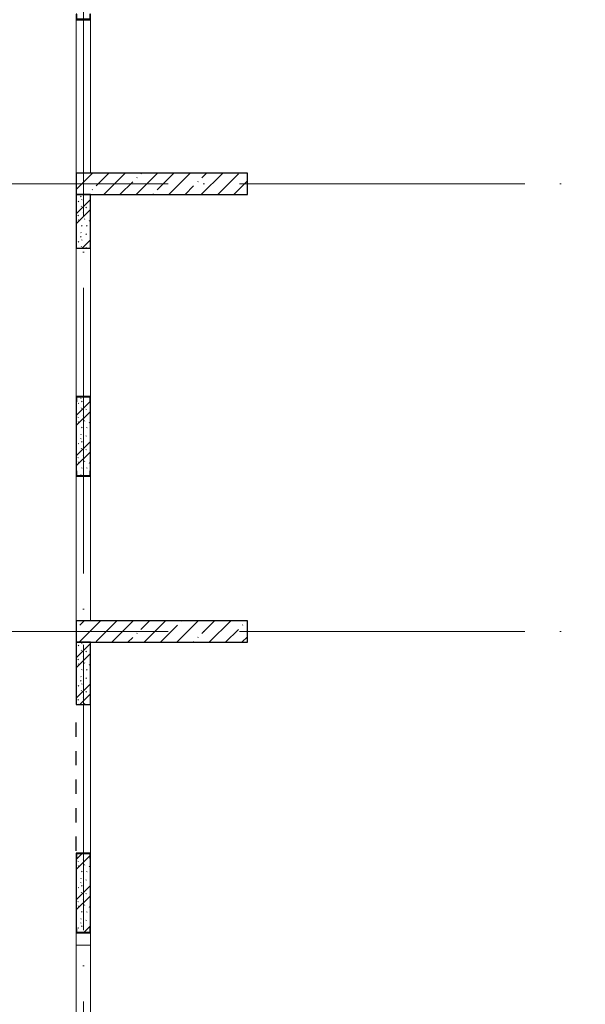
# Model space of a CAD drawing. Header units: millimetres. Extents: x -30540 to 175469, y -11730 to 122288.
# Tile 12 of 119: x -14358 to -6425, y 47550 to 61350. Entities that reach past the tile are written whole.
import ezdxf

# ---------------------------------------------------------------- set-up
doc = ezdxf.new("R2010")
doc.units = ezdxf.units.MM
for name, pattern in [('3_ Штрих_ 1 х 1 мм', [400, 200, -200]), ('ADSK_Линия сетки', [5000, 4000, -500, 0, -500]), ('ADSK_Штриховая_ш3 п1_5', [900, 600, -300])]:
    doc.linetypes.add(name, pattern=pattern)
doc.layers.add('A-AREA-____-OTLN', color=4, linetype='ADSK_Штриховая_ш3 п1_5', lineweight=40, true_color=0x00ffff)
for name, color, linetype, lineweight in [('A-FLOR-____-OTLN', 7, 'Continuous', 18), ('A-WALL-____-MCUT', 7, 'Continuous', 40), ('A-WALL-____-OTLN', 7, 'Continuous', 18), ('A-WALL-____-PATT', 7, 'Continuous', 40), ('S-COLS-____-MCUT', 7, 'Continuous', 40), ('S-COLS-____-OTLN', 7, 'Continuous', 18), ('S-GRID-____-OTLN', 7, 'Continuous', 9)]:
    doc.layers.add(name, color=color, linetype=linetype, lineweight=lineweight)
pattern_1 = [(135, (300.56, 377.28), (-565.6854, 6e-14), [10, -790]), (135, (349.8, 474.73), (-565.6854, 6e-14), [10, -790]), (135, (423.93, 473.06), (-565.6854, 6e-14), [10, -790]), (135, (229.92, 447.9), (-565.6854, 6e-14), [10, -790]), (135, (155.08, 447.9), (-565.6854, 6e-14), [10, -790]), (135, (114.9, 369.03), (-565.6854, 6e-14), [10, -790]), (135, (132.43, 285.8), (-565.6854, 6e-14), [10, -790]), (135, (214.66, 322), (-565.6854, 6e-14), [10, -790]), (135, (198.16, 261.88), (-565.6854, 6e-14), [10, -790]), (135, (45.2, 272.9), (-565.6854, 6e-14), [10, -790]), (135, (42.32, 336.16), (-565.6854, 6e-14), [10, -790]), (135, (92.26, 192.24), (-565.6854, 6e-14), [10, -790]), (135, (7.07, 149.2), (-565.6854, 6e-14), [10, -790]), (135, (80.6, 95.1), (-565.6854, 6e-14), [10, -790]), (135, (79.53, 36.94), (-565.6854, 6e-14), [10, -790]), (135, (153.87, 74.56), (-565.6854, 6e-14), [10, -790]), (135, (228.35, 124.8), (-565.6854, 6e-14), [10, -790]), (135, (279.75, 180.4), (-565.6854, 6e-14), [10, -790]), (135, (282.9, 31.63), (-565.6854, 6e-14), [10, -790]), (135, (377.38, 53.45), (-565.6854, 6e-14), [10, -790]), (135, (352.28, 102.7), (-565.6854, 6e-14), [10, -790]), (135, (354.05, 0), (-565.6854, 6e-14), [10, -790]), (135, (553.23, 16.45), (-565.6854, 6e-14), [10, -790]), (135, (542.38, 63.45), (-565.6854, 6e-14), [10, -790]), (135, (536.58, 239.3), (-565.6854, 6e-14), [10, -790]), (135, (475.85, 203.9), (-565.6854, 6e-14), [10, -790]), (135, (475.85, 316.54), (-565.6854, 6e-14), [10, -790]), (135, (520.8, 408.7), (-565.6854, 6e-14), [10, -790]), (135, (551.1, 470.8), (-565.6854, 6e-14), [10, -790]), (135, (235.25, 537.93), (-565.6854, 6e-14), [10, -790]), (135, (407.25, 547.65), (-565.6854, 6e-14), [10, -790]), (135, (94.5, 558.6), (-565.6854, 6e-14), [10, -790]), (135, (46.4, 532.3), (-565.6854, 6e-14), [10, -790]), (135, (85.56, 465.04), (-565.6854, 6e-14), [10, -790]), (135, (355.53, 181.14), (-565.6854, 6e-14), [10, -790]), (135, (362.23, 243.6), (-565.6854, 6e-14), [10, -790]), (135, (413.45, 344.1), (-565.6854, 6e-14), [10, -790]), (135, (286.3, 273.25), (-565.6854, 6e-14), [10, -790]), (135, (423.02, 263.72), (-565.6854, 6e-14), [10, -790]), (135, (162.94, 190.2), (-565.6854, 6e-14), [10, -790]), (135, (470.25, 120.93), (-565.6854, 6e-14), [10, -790]), (135, (484.48, 9.78), (-565.6854, 6e-14), [10, -790]), (45, (0, 212.13), (-565.6854, 0), []), (45, (212.13, 0), (-565.6854, 0), []), (45, (353.55, 0), (-565.6854, 0), []), (45, (0, 353.55), (-565.6854, 0), [])]
pattern_2 = [(45, (0, 0), (-228.0985, 228.0985), []), (45, (228.1, 0), (-228.0985, 228.0985), [403.225, -80.645, 6.706, -73.939])]

# ---------------------------------------------------------------- blocks, each defined once
blk = doc.blocks.new('АР_Фахверк_ _Швеллер полки параллельные_ - 20П-5006330-01 ЭО')
at = {"layer": 'S-COLS-____-OTLN', "lineweight": 13, "true_color": 0xcccccc}
blk.add_hatch(color=254, dxfattribs=at).paths.add_polyline_path([(-23, 100), (-23, -100), (53, -100), (53, -91), (-17.8, -91), (-17.8, 91), (53, 91), (53, 100)])
at = {"layer": 'S-COLS-____-MCUT', "color": 254, "lineweight": 30, "true_color": 0xcccccc}
for p, q in [((53, 100), (-23, 100)), ((-23, 100), (-23, -100)), ((-17.8, -91), (-17.8, 91)), ((-17.8, 91), (53, 91)), ((53, 91), (53, 100)), ((-23, -100), (53, -100)), ((53, -91), (-17.8, -91)), ((53, -100), (53, -91))]:
    blk.add_line(p, q, dxfattribs=at)
blk = doc.blocks.new('АР_Фахверк_ _Швеллер полки параллельные_ - 20П-5007308-01 ЭО')
at = {"layer": 'S-COLS-____-OTLN', "lineweight": 13, "true_color": 0xcccccc}
blk.add_hatch(color=254, dxfattribs=at).paths.add_polyline_path([(-23, 100), (-23, -100), (53, -100), (53, -91), (-17.8, -91), (-17.8, 91), (53, 91), (53, 100)])
at = {"layer": 'S-COLS-____-MCUT', "color": 254, "lineweight": 30, "true_color": 0xcccccc}
for p, q in [((53, 100), (-23, 100)), ((-23, 100), (-23, -100)), ((-17.8, -91), (-17.8, 91)), ((-17.8, 91), (53, 91)), ((53, 91), (53, 100)), ((-23, -100), (53, -100)), ((53, -91), (-17.8, -91)), ((53, -100), (53, -91))]:
    blk.add_line(p, q, dxfattribs=at)
blk = doc.blocks.new('АР_Фахверк_ _Швеллер полки параллельные_ - 20П-5007275-01 ЭО')
at = {"layer": 'S-COLS-____-OTLN', "lineweight": 13, "true_color": 0xcccccc}
blk.add_hatch(color=254, dxfattribs=at).paths.add_polyline_path([(-23, 100), (-23, -100), (53, -100), (53, -91), (-17.8, -91), (-17.8, 91), (53, 91), (53, 100)])
at = {"layer": 'S-COLS-____-MCUT', "color": 254, "lineweight": 30, "true_color": 0xcccccc}
for p, q in [((53, 100), (-23, 100)), ((-23, 100), (-23, -100)), ((-17.8, -91), (-17.8, 91)), ((-17.8, 91), (53, 91)), ((53, 91), (53, 100)), ((-23, -100), (53, -100)), ((53, -91), (-17.8, -91)), ((53, -100), (53, -91))]:
    blk.add_line(p, q, dxfattribs=at)
blk = doc.blocks.new('Наметкина 10_РД_АР_К1_отсоединено_rvt-1-01 ЭО')
at = {"layer": 'A-WALL-____-PATT', "lineweight": 5, "true_color": 0xcccccc}
h = blk.add_hatch(dxfattribs=at)
h.set_pattern_fill('FP_1', color=254, style=0, pattern_type=2)
h.set_pattern_definition(pattern_1)
h.paths.add_polyline_path([(-13365, 58150), (-13365, 58900), (-13565, 58900), (-13565, 58150)])
h = blk.add_hatch(dxfattribs=at)
h.set_pattern_fill('FP_1', color=254, style=0, pattern_type=2)
h.set_pattern_definition(pattern_1)
h.paths.add_polyline_path([(-13374, 54955), (-13374, 55026), (-13365, 55026), (-13365, 55994), (-13374, 55994), (-13374, 56065), (-13556, 56065), (-13556, 55994), (-13565, 55994), (-13565, 55026), (-13556, 55026), (-13556, 54955)])
h = blk.add_hatch(dxfattribs=at)
h.set_pattern_fill('FP_1', color=254, style=0, pattern_type=2)
h.set_pattern_definition(pattern_1)
h.paths.add_polyline_path([(-13365, 51750), (-13365, 52625), (-13565, 52625), (-13565, 51750)])
h = blk.add_hatch(dxfattribs=at)
h.set_pattern_fill('FP_1', color=254, style=0, pattern_type=2)
h.set_pattern_definition(pattern_1)
h.paths.add_polyline_path([(-13374, 48555), (-13374, 48626), (-13365, 48626), (-13365, 49594), (-13374, 49594), (-13374, 49665), (-13556, 49665), (-13556, 49594), (-13565, 49594), (-13565, 48626), (-13556, 48626), (-13556, 48555)])
at = {"layer": 'S-COLS-____-OTLN', "lineweight": 5, "true_color": 0xcccccc}
h = blk.add_hatch(dxfattribs=at)
h.set_pattern_fill('FP_5', color=254, style=0, pattern_type=2)
h.set_pattern_definition(pattern_2)
h.paths.add_polyline_path([(-11165, 58900), (-11165, 59200), (-13565, 59200), (-13565, 58900)])
h = blk.add_hatch(dxfattribs=at)
h.set_pattern_fill('FP_5', color=254, style=0, pattern_type=2)
h.set_pattern_definition(pattern_2)
h.paths.add_polyline_path([(-11165, 52625), (-11165, 52925), (-13565, 52925), (-13565, 52625)])
at = {"layer": 'A-AREA-____-OTLN', "color": 7, "linetype": '3_ Штрих_ 1 х 1 мм', "lineweight": 30, "true_color": 0xccffff}
blk.add_line((-13565, 49700), (-13565, 51700), dxfattribs=at)
at = {"layer": 'A-FLOR-____-OTLN', "color": 254, "lineweight": 13, "true_color": 0xcccccc}
blk.add_line((-13365, 51750), (-13365, 49670), dxfattribs=at)
at = {"layer": 'A-WALL-____-MCUT', "color": 254, "lineweight": 30, "true_color": 0xcccccc}
for p, q in [((-13365, 58900), (-13565, 58900)), ((-13565, 58900), (-13565, 58150)), ((-13365, 58150), (-13365, 58900)), ((-13565, 58150), (-13365, 58150)), ((-13565, 55994), (-13565, 55026)), ((-13365, 55026), (-13365, 55994)), ((-13365, 52625), (-13565, 52625)), ((-13565, 52625), (-13565, 51750)), ((-13365, 51750), (-13365, 52625)), ((-13565, 51750), (-13365, 51750)), ((-13565, 49594), (-13565, 48626)), ((-13365, 48626), (-13365, 49594))]:
    blk.add_line(p, q, dxfattribs=at)
at = {"layer": 'A-WALL-____-OTLN', "color": 254, "lineweight": 13, "true_color": 0xcccccc}
for p, q in [((-13565, 59200), (-13565, 61350)), ((-13365, 61350), (-13365, 59200)), ((-13565, 56070), (-13565, 58150)), ((-13365, 58150), (-13365, 56070)), ((-13565, 52925), (-13565, 54950)), ((-13365, 54950), (-13365, 52925)), ((-13565, 46600), (-13565, 48550)), ((-13365, 48550), (-13365, 46600)), ((-13565, 46600), (-13565, 48380)), ((-13565, 48380), (-13365, 48380)), ((-13365, 48380), (-13365, 46600))]:
    blk.add_line(p, q, dxfattribs=at)
at = {"layer": 'S-COLS-____-MCUT', "color": 254, "lineweight": 30, "true_color": 0xcccccc}
for p, q in [((-11165, 59200), (-13565, 59200)), ((-13565, 59200), (-13565, 58900)), ((-11165, 58900), (-11165, 59200)), ((-13565, 58900), (-11165, 58900)), ((-11165, 52925), (-13565, 52925)), ((-13565, 52925), (-13565, 52625)), ((-11165, 52625), (-11165, 52925)), ((-13565, 52625), (-11165, 52625))]:
    blk.add_line(p, q, dxfattribs=at)
at = {"layer": 'S-COLS-____-OTLN', "color": 254, "lineweight": 13, "true_color": 0xcccccc}
for name, p, rotation in [('АР_Фахверк_ _Швеллер полки параллельные_ - 20П-5006330-01 ЭО', (-13465, 61373), 90), ('АР_Фахверк_ _Швеллер полки параллельные_ - 20П-5007308-01 ЭО', (-13465, 56047), 270.0000000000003), ('АР_Фахверк_ _Швеллер полки параллельные_ - 20П-5007308-01 ЭО', (-13465, 54973), 90), ('АР_Фахверк_ _Швеллер полки параллельные_ - 20П-5007275-01 ЭО', (-13465, 49647), 270.0000000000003), ('АР_Фахверк_ _Швеллер полки параллельные_ - 20П-5007275-01 ЭО', (-13465, 48573), 90)]:
    blk.add_blockref(name, p, dxfattribs=dict(at, rotation=rotation))

msp = doc.modelspace()

# ---------------------------------------------------------------- linework, layer by layer
at = {"layer": 'S-GRID-____-OTLN', "color": 253, "linetype": 'ADSK_Линия сетки', "true_color": 0xaaaaaa}
for p, q in [((-13464.7, 23589.3), (-13464.7, 98105.9)), ((17726.8, 59050), (-28904.3, 59050)), ((17726.8, 52775), (-28904.3, 52775))]:
    msp.add_line(p, q, dxfattribs=at)

# ---------------------------------------------------------------- block references
at = {"lineweight": 5}
msp.add_blockref('Наметкина 10_РД_АР_К1_отсоединено_rvt-1-01 ЭО', (0, 0), dxfattribs=at)

doc.saveas('drawing.dxf')
